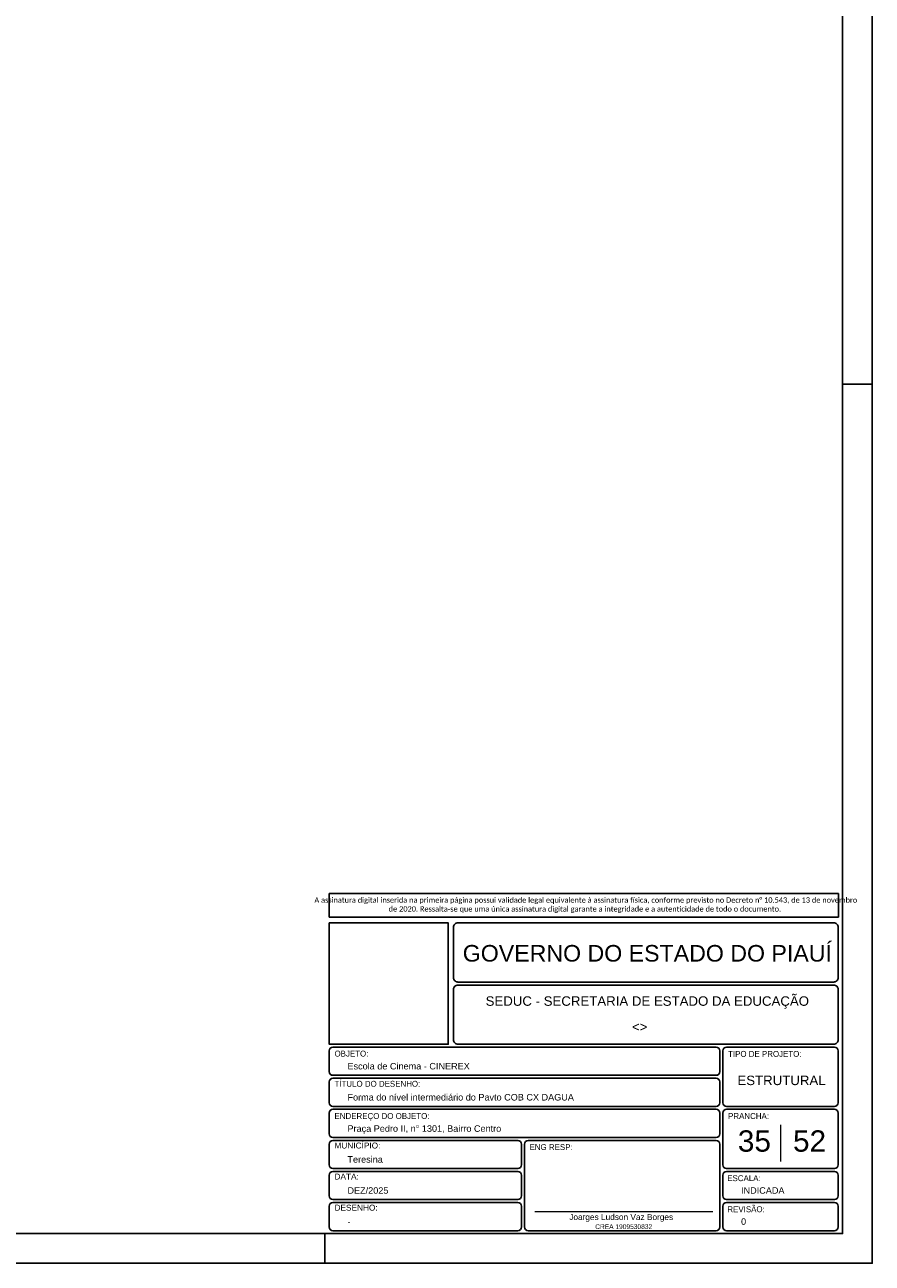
# Model space of a CAD drawing. Header units: millimetres. Extents: x 0 to 119, y 0 to 84.
# Tile 7 of 9: x 90 to 119, y 0 to 42. Entities that reach past the tile are written whole.
import ezdxf

# ---------------------------------------------------------------- set-up
doc = ezdxf.new("R2010")
doc.units = ezdxf.units.MM
doc.header["$MEASUREMENT"] = 0
doc.linetypes.add('NULL', pattern=[0])
doc.layers.get('0').update_dxf_attribs({"lineweight": 18})
doc.layers.add('Nível 1', color=7, linetype='Continuous', lineweight=0)
doc.layers.add('Textos', color=7, linetype='Continuous', lineweight=9)
for name, color, linetype in [('Pena 01', 1, 'Continuous'), ('SEDUC_MARF', 1, 'Continuous'), ('SEDUC_MARGG', 7, 'Continuous'), ('SEDUC_TXT01', 1, 'Continuous'), ('SEDUC_TXT02', 2, 'Continuous'), ('SEDUC_TXT05', 5, 'Continuous')]:
    doc.layers.add(name, color=color, linetype=linetype)
doc.styles.add('Arial', font='txt')
doc.styles.add('Calibri', font='txt')
doc.styles.add('TwCenMT', font='txt')

msp = doc.modelspace()

# ---------------------------------------------------------------- linework, layer by layer
msp.add_line((107.4964, 1.7423), (113.5173, 1.7423))
at = {"layer": 'Nível 1'}
msp.add_line((115.8, 4.6717), (115.8, 3.4409), dxfattribs=at)
at = {"layer": 'Pena 01'}
for p, q in [((100.55, 12.4952), (117.7575, 12.4952)), ((100.55, 12.4952), (100.55, 11.6972)), ((117.7575, 12.4952), (117.7575, 11.6972)), ((100.55, 11.6972), (117.7575, 11.6972))]:
    msp.add_line(p, q, dxfattribs=at)
at = {"layer": 'SEDUC_MARF'}
for p, q in [((117.9, 29.7), (118.9, 29.7)), ((100.4015, 1), (100.4015, 0))]:
    msp.add_line(p, q, dxfattribs=at)
for points in [[(118.9, 84.1), (0, 84.1), (0, 0), (118.9, 0)], [(100.55, 11.4972), (104.5747, 11.4972), (104.5747, 7.4), (100.55, 7.4)]]:
    msp.add_lwpolyline(points, close=True, dxfattribs=at)
for points in [[(104.9, 9.5), (117.6, 9.5, 0.4142136), (117.75, 9.65), (117.75, 9.65), (117.75, 11.35, 0.4142136), (117.6, 11.5), (117.6, 11.5), (104.9, 11.5, 0.4142136), (104.75, 11.35), (104.75, 11.35), (104.75, 9.65, 0.4142136), (104.9, 9.5), (104.9, 9.5)], [(104.9, 7.4), (117.6, 7.4, 0.4142136), (117.75, 7.55), (117.75, 7.55), (117.75, 9.25, 0.4142136), (117.6, 9.4), (117.6, 9.4), (104.9, 9.4, 0.4142136), (104.75, 9.25), (104.75, 9.25), (104.75, 7.55, 0.4142136), (104.9, 7.4), (104.9, 7.4)], [(100.675, 7.3), (113.625, 7.3, -0.4142136), (113.75, 7.175), (113.75, 7.175), (113.75, 6.475, -0.4142136), (113.625, 6.35), (113.625, 6.35), (100.675, 6.35, -0.4142136), (100.55, 6.475), (100.55, 6.475), (100.55, 7.175, -0.4142136), (100.675, 7.3), (100.675, 7.3)], [(113.975, 5.3), (117.625, 5.3, 0.4142136), (117.75, 5.425), (117.75, 5.425), (117.75, 7.175, 0.4142136), (117.625, 7.3), (117.625, 7.3), (113.975, 7.3, 0.4142136), (113.85, 7.175), (113.85, 7.175), (113.85, 5.425, 0.4142136), (113.975, 5.3), (113.975, 5.3)], [(100.675, 6.25), (113.625, 6.25, -0.4142136), (113.75, 6.125), (113.75, 6.125), (113.75, 5.425, -0.4142136), (113.625, 5.3), (113.625, 5.3), (100.675, 5.3, -0.4142136), (100.55, 5.425), (100.55, 5.425), (100.55, 6.125, -0.4142136), (100.675, 6.25), (100.675, 6.25)], [(100.675, 5.2), (113.625, 5.2, -0.4142136), (113.75, 5.075), (113.75, 5.075), (113.75, 4.375, -0.4142136), (113.625, 4.25), (113.625, 4.25), (100.675, 4.25, -0.4142136), (100.55, 4.375), (100.55, 4.375), (100.55, 5.075, -0.4142136), (100.675, 5.2), (100.675, 5.2)], [(113.975, 3.2), (117.625, 3.2, 0.4142136), (117.75, 3.325), (117.75, 3.325), (117.75, 5.075, 0.4142136), (117.625, 5.2), (117.625, 5.2), (113.975, 5.2, 0.4142136), (113.85, 5.075), (113.85, 5.075), (113.85, 3.325, 0.4142136), (113.975, 3.2), (113.975, 3.2)], [(100.675, 4.15), (106.925, 4.15, -0.4142136), (107.05, 4.025), (107.05, 4.025), (107.05, 3.325, -0.4142136), (106.925, 3.2), (106.925, 3.2), (100.675, 3.2, -0.4142136), (100.55, 3.325), (100.55, 3.325), (100.55, 4.025, -0.4142136), (100.675, 4.15), (100.675, 4.15)], [(107.275, 4.15), (113.625, 4.15, -0.4142136), (113.75, 4.025), (113.75, 4.025), (113.75, 1.225, -0.4142136), (113.625, 1.1), (113.625, 1.1), (107.275, 1.1, -0.4142136), (107.15, 1.225), (107.15, 1.225), (107.15, 4.025, -0.4142136), (107.275, 4.15), (107.275, 4.15)], [(100.675, 3.1), (106.925, 3.1, -0.4142136), (107.05, 2.975), (107.05, 2.975), (107.05, 2.275, -0.4142136), (106.925, 2.15), (106.925, 2.15), (100.675, 2.15, -0.4142136), (100.55, 2.275), (100.55, 2.275), (100.55, 2.975, -0.4142136), (100.675, 3.1), (100.675, 3.1)], [(113.975, 3.1), (117.625, 3.1, -0.4142136), (117.75, 2.975), (117.75, 2.975), (117.75, 2.275, -0.4142136), (117.625, 2.15), (117.625, 2.15), (113.975, 2.15, -0.4142136), (113.85, 2.275), (113.85, 2.275), (113.85, 2.975, -0.4142136), (113.975, 3.1), (113.975, 3.1)], [(100.675, 2.05), (106.925, 2.05, -0.4142136), (107.05, 1.925), (107.05, 1.925), (107.05, 1.225, -0.4142136), (106.925, 1.1), (106.925, 1.1), (100.675, 1.1, -0.4142136), (100.55, 1.225), (100.55, 1.225), (100.55, 1.925, -0.4142136), (100.675, 2.05), (100.675, 2.05)], [(113.975, 2.05), (117.625, 2.05, -0.4142136), (117.75, 1.925), (117.75, 1.925), (117.75, 1.225, -0.4142136), (117.625, 1.1), (117.625, 1.1), (113.975, 1.1, -0.4142136), (113.85, 1.225), (113.85, 1.225), (113.85, 1.925, -0.4142136), (113.975, 2.05), (113.975, 2.05)]]:
    msp.add_lwpolyline(points, format="xyb", dxfattribs=at)
at = {"layer": 'SEDUC_MARGG'}
msp.add_lwpolyline([(2.5, 1), (117.9, 1), (117.9, 83.1), (2.5, 83.1), (2.5, 1)], dxfattribs=at)

# ---------------------------------------------------------------- texts
at = {"layer": 'Pena 01', "color": 3, "linetype": 'NULL', "insert": (109.1898, 12.0983), "char_height": 0.1803712, "width": 18.645941, "attachment_point": 5, "style": 'Calibri'}
msp.add_mtext(' A assinatura digital inserida na primeira página possui validade legal equivalente à assinatura física, conforme previsto no Decreto n%%d 10.543, de 13 de novembro de 2020. Ressalta-se que uma única assinatura digital garante a integridade e a autenticidade de todo o documento.', dxfattribs=at)
at = {"layer": 'SEDUC_TXT01', "linetype": 'NULL', "char_height": 0.2, "width": 17.8054, "attachment_point": 1}
for s, insert, style in [('OBJETO:', (100.7294, 7.1834), 'TwCenMT'), ('TIPO DE PROJETO:', (114.0294, 7.1739), 'TwCenMT'), ('TÍTULO DO DESENHO:', (100.7294, 6.1626), 'TwCenMT'), ('ENDEREÇO DO OBJETO:', (100.7294, 5.0739), 'TwCenMT'), ('PRANCHA:', (114.0294, 5.0739), 'TwCenMT'), ('MUNICÍPIO:', (100.7288, 4.0771), 'Arial'), ('ENG RESP:', (107.3208, 4.0239), 'TwCenMT'), ('DATA:', (100.7288, 3.0271), 'Arial'), ('ESCALA:', (114.0004, 2.9739), 'TwCenMT'), ('DESENHO:', (100.7288, 1.9771), 'Arial'), ('REVISÃO:', (114.0054, 1.9239), 'TwCenMT')]:
    msp.add_mtext(s, dxfattribs=dict(at, insert=insert, style=style))
at = {"layer": 'SEDUC_TXT02', "linetype": 'NULL', "attachment_point": 8, "line_spacing_factor": 0.9, "style": 'Arial'}
for s, insert, char_height, width in [('SEDUC - SECRETARIA DE ESTADO DA EDUCAÇÃO ', (111.3, 8.6), 0.32, 21.758945), ('Joarges Ludson Vaz Borges', (110.4173, 1.4), 0.2, 7.035547), ('CREA 1909530832', (110.5015, 1.1528), 0.16, 3.791777)]:
    msp.add_mtext(s, dxfattribs=dict(at, insert=insert, char_height=char_height, width=width))
at = {"layer": 'SEDUC_TXT05', "linetype": 'NULL', "insert": (111.3, 10.1848), "char_height": 0.56, "width": 24.876973, "attachment_point": 8, "line_spacing_factor": 0.9, "style": 'Arial'}
msp.add_mtext('GOVERNO DO ESTADO DO PIAUÍ', dxfattribs=at)
at = {"layer": 'Textos', "linetype": 'NULL', "line_spacing_factor": 0.9, "style": 'Arial'}
for s, insert, char_height, width, attachment_point in [('<>', (111.0425, 7.8271), 0.32, 1.067813, 8), ('Escola de Cinema - CINEREX', (101.1671, 6.545), 0.22, 8.109531, 7), ('ESTRUTURAL', (115.8344, 6.0142), 0.32, 5.907383, 8), ('Forma do nível intermediário do Pavto COB CX DAGUA', (101.1671, 5.495), 0.22, 14.979062, 7), ('Praça Pedro II, n%%d 1301, Bairro Centro', (101.1671, 4.3724), 0.22, 10.164414, 7), ('35', (114.9181, 3.7594), 0.72, 2.264609, 8), ('52', (116.7818, 3.7594), 0.72, 2.264609, 8), ('Teresina', (101.1671, 3.395), 0.22, 2.374375, 7), ('DEZ/2025', (101.1671, 2.345), 0.22, 2.741465, 7), ('INDICADA', (114.4671, 2.345), 0.22, 2.906992, 7), ('-', (101.1671, 1.295), 0.22, 0.239805, 7), ('0', (114.4671, 1.295), 0.22, 0.373691, 7)]:
    msp.add_mtext(s, dxfattribs=dict(at, insert=insert, char_height=char_height, width=width, attachment_point=attachment_point))

doc.saveas('drawing.dxf')
